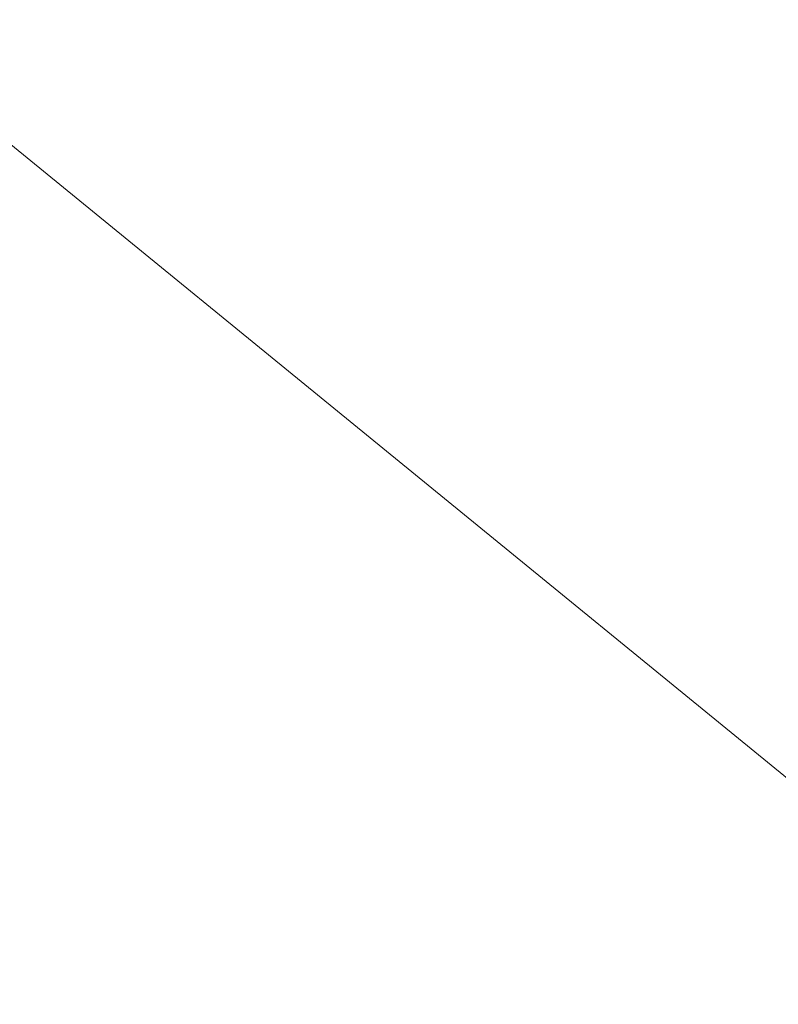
# Model space of a CAD drawing. Header units: millimetres. Extents: x 21148.2 to 21239.2, y 30135 to 30201.8.
# Tile 74 of 189: x 21177.9177 to 21177.9989, y 30159.0361 to 30159.1416. Entities that reach past the tile are written whole.
import ezdxf

# ---------------------------------------------------------------- set-up
doc = ezdxf.new("R2010")
doc.units = ezdxf.units.MM
doc.layers.add('AR-T1E-20-L1$0$ENHANCE PTB LVL 1 - BUILDING WALLS$0$I-FURN', color=7, linetype='Continuous', lineweight=13)
doc.layers.add('AR-T1E-20-L1$0$Seating', color=7, linetype='Continuous', lineweight=13)

# ---------------------------------------------------------------- blocks, each defined once
blk = doc.blocks.new('AR-T1E-20-L1$0$Landseat')
at = {"layer": 'AR-T1E-20-L1$0$Seating', "ltscale": 10}
blk.add_line((72.75, -292.5), (702.44, -292.5), dxfattribs=at)

msp = doc.modelspace()

# ---------------------------------------------------------------- linework, layer by layer
at = {"layer": 'AR-T1E-20-L1$0$ENHANCE PTB LVL 1 - BUILDING WALLS$0$I-FURN'}
msp.add_lwpolyline([(21151.6176, 30158.22001), (21161.78018, 30177.28148, -0.430225), (21166.68396, 30177.78571), (21178.8309, 30162.44884, -0.43714), (21176.96381, 30158.05313), (21154.57652, 30153.6581, -0.553804), (21151.62041, 30158.22603)], format="xyb", dxfattribs=at)
msp.add_lwpolyline([(21151.7967, 30158.13083), (21161.94872, 30177.17249, -0.426961), (21166.53924, 30177.6463), (21178.65843, 30162.34447, -0.433306), (21176.91019, 30158.24642), (21154.55586, 30153.85786, -0.550633)], format="xyb", close=True, dxfattribs=at)

# ---------------------------------------------------------------- block references
at = {"layer": 'AR-T1E-20-L1$0$Seating', "ltscale": 10, "xscale": 0.001, "yscale": 0.001, "zscale": 0.001, "rotation": 320.7656283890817}
msp.add_blockref('AR-T1E-20-L1$0$Landseat', (21177.90853, 30159.51256), dxfattribs=at)

doc.saveas('drawing.dxf')
